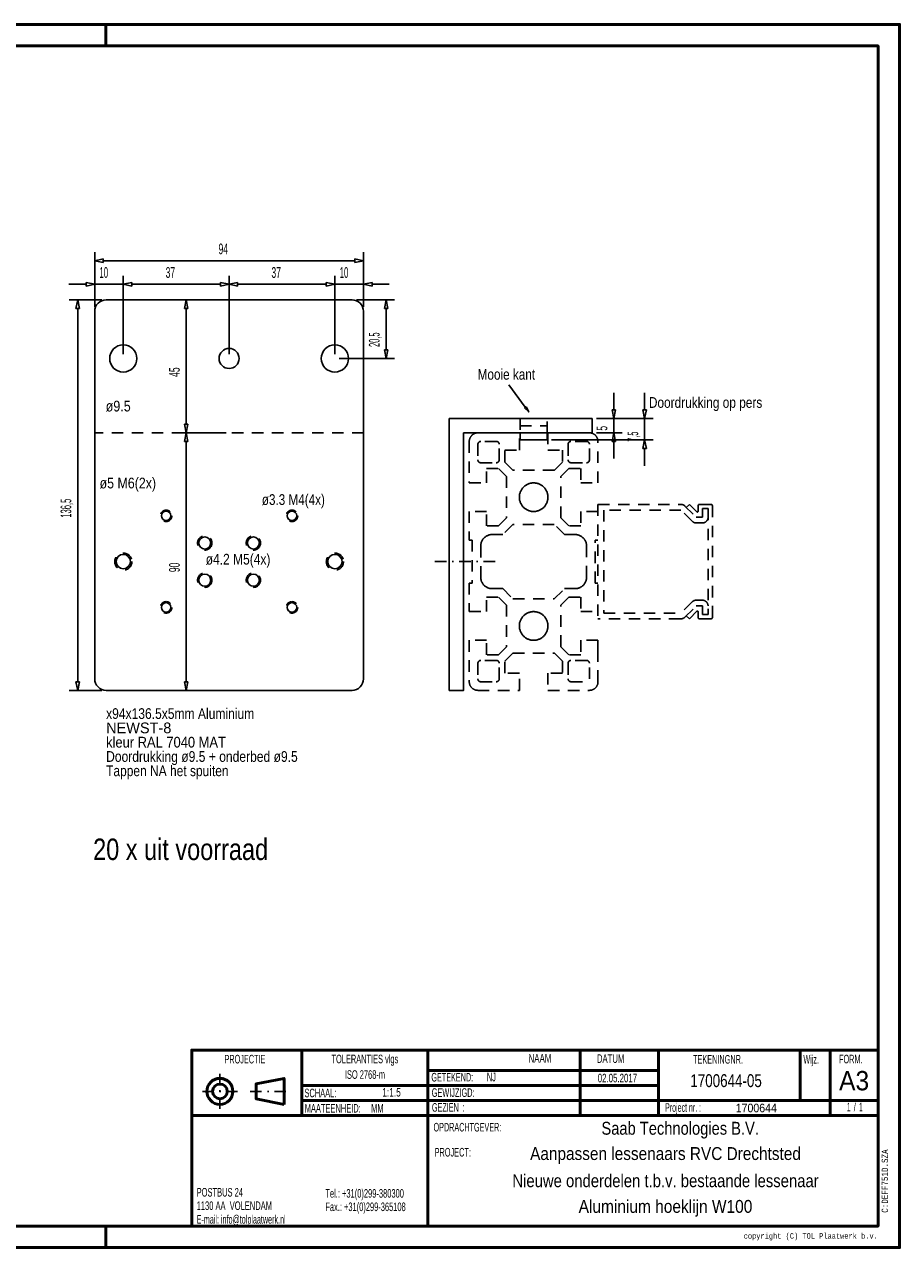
# Model space of a CAD drawing. Extents: x 735 to 1347, y 407 to 835.
# Tile 2 of 2: x 1041 to 1347, y 407 to 835. Entities that reach past the tile are written whole.
import ezdxf
from ezdxf.enums import TextEntityAlignment as Align

# ---------------------------------------------------------------- set-up
doc = ezdxf.new("R2010")
doc.units = 0
doc.header["$MEASUREMENT"] = 0
doc.linetypes.add('DASHDOT', pattern=[8.5, 4, -2, 0.5, -2])
doc.linetypes.add('HIDDEN', pattern=[7, 4, -3])
doc.layers.get('0').update_dxf_attribs({"linetype": 'CONTINUOUS'})
for name, color, linetype in [('DIM49', 4, 'CONTINUOUS'), ('LE_GREEN', 3, 'CONTINUOUS'), ('LE_HIDDEN', 7, 'CONTINUOUS'), ('LE_MIDDLE', 7, 'CONTINUOUS'), ('LE_RED', 1, 'CONTINUOUS'), ('TXT_ALL', 7, 'CONTINUOUS'), ('TXT_DIM49', 2, 'CONTINUOUS')]:
    doc.layers.add(name, color=color, linetype=linetype)
doc.layers.add('LE_ALL', color=7, linetype='CONTINUOUS', lineweight=50)
doc.styles.add('MONOTXT', font='monotxt.shx')

# ---------------------------------------------------------------- blocks, each defined once
blk = doc.blocks.new('_D12', base_point=(1065.45, 734.38))
at = {"layer": 'DIM49', "color": 1}
for p, q in [((1065.45, 755.05), (1065.45, 735.88)), ((1065.45, 752.05), (1068.45, 752.65)), ((1068.45, 752.65), (1068.45, 751.45)), ((1156.45, 751.45), (1156.45, 752.65)), ((1156.45, 752.65), (1159.45, 752.05)), ((1159.45, 755.05), (1159.45, 735.88)), ((1068.45, 751.45), (1065.45, 752.05)), ((1068.45, 752.05), (1156.45, 752.05)), ((1159.45, 752.05), (1156.45, 751.45))]:
    blk.add_line(p, q, dxfattribs=at)
at = {"layer": 'TXT_DIM49', "width": 0.596}
blk.add_text('94', height=3.75, dxfattribs=at).set_placement((1110.42, 754.3), align=Align.CENTER)
blk = doc.blocks.new('_D13', base_point=(1112.45, 691.88))
at = {"layer": 'DIM49', "color": 1}
for p, q in [((1094.45, 738.38), (1111.45, 738.38)), ((1096.85, 735.38), (1097.45, 738.38)), ((1098.05, 735.38), (1096.85, 735.38)), ((1097.45, 738.38), (1098.05, 735.38)), ((1097.45, 694.88), (1097.45, 735.38)), ((1097.45, 691.88), (1096.85, 694.88)), ((1096.85, 694.88), (1098.05, 694.88)), ((1098.05, 694.88), (1097.45, 691.88)), ((1094.45, 691.88), (1111.45, 691.88))]:
    blk.add_line(p, q, dxfattribs=at)
at = {"layer": 'TXT_DIM49', "width": 0.596}
blk.add_text('45', height=3.75, rotation=90, dxfattribs=at).set_placement((1095.2, 713.1), align=Align.CENTER)
blk = doc.blocks.new('_D14', base_point=(1112.45, 601.88))
at = {"layer": 'DIM49', "color": 1}
for p, q in [((1094.45, 691.88), (1111.45, 691.88)), ((1096.85, 688.88), (1097.45, 691.88)), ((1098.05, 688.88), (1096.85, 688.88)), ((1097.45, 691.88), (1098.05, 688.88)), ((1097.45, 604.88), (1097.45, 688.88)), ((1097.45, 601.88), (1096.85, 604.88)), ((1096.85, 604.88), (1098.05, 604.88)), ((1098.05, 604.88), (1097.45, 601.88)), ((1094.45, 601.88), (1111.45, 601.88))]:
    blk.add_line(p, q, dxfattribs=at)
at = {"layer": 'TXT_DIM49', "width": 0.596}
blk.add_text('90', height=3.75, rotation=90, dxfattribs=at).set_placement((1095.2, 644.85), align=Align.CENTER)
blk = doc.blocks.new('_D15', base_point=(1069.45, 601.88))
at = {"layer": 'DIM49', "color": 1}
for p, q in [((1056.52, 738.38), (1067.95, 738.38)), ((1058.92, 735.38), (1059.52, 738.38)), ((1060.12, 735.38), (1058.92, 735.38)), ((1059.52, 738.38), (1060.12, 735.38)), ((1059.52, 604.88), (1059.52, 735.38)), ((1059.52, 601.88), (1058.92, 604.88)), ((1058.92, 604.88), (1060.12, 604.88)), ((1060.12, 604.88), (1059.52, 601.88)), ((1056.52, 601.88), (1067.95, 601.88))]:
    blk.add_line(p, q, dxfattribs=at)
at = {"layer": 'TXT_DIM49', "width": 0.512}
blk.add_text('136,5', height=3.75, rotation=90, dxfattribs=at).set_placement((1057.27, 665.53), align=Align.CENTER)
blk = doc.blocks.new('_D16', base_point=(1065.45, 734.38))
at = {"layer": 'DIM49', "color": 1}
for p, q in [((1065.45, 743.8), (1062.45, 744.4)), ((1062.45, 744.4), (1062.45, 743.2)), ((1065.45, 746.8), (1065.45, 735.88)), ((1075.45, 746.8), (1075.45, 719.38)), ((1078.45, 744.4), (1075.45, 743.8)), ((1078.45, 743.2), (1078.45, 744.4)), ((1062.45, 743.8), (1056.45, 743.8)), ((1062.45, 743.2), (1065.45, 743.8)), ((1065.45, 743.8), (1075.45, 743.8)), ((1075.45, 743.8), (1078.45, 743.2)), ((1078.45, 743.8), (1084.45, 743.8))]:
    blk.add_line(p, q, dxfattribs=at)
at = {"layer": 'TXT_DIM49', "width": 0.537}
blk.add_text('10', height=3.75, rotation=0, dxfattribs=at).set_placement((1068.64, 746.05), align=Align.CENTER)
blk = doc.blocks.new('_D17', base_point=(1075.45, 717.88))
at = {"layer": 'DIM49', "color": 1}
for p, q in [((1075.45, 746.8), (1075.45, 719.38)), ((1075.45, 743.8), (1078.45, 744.4)), ((1078.45, 744.4), (1078.45, 743.2)), ((1109.45, 743.2), (1109.45, 744.4)), ((1109.45, 744.4), (1112.45, 743.8)), ((1112.45, 746.8), (1112.45, 719.38)), ((1078.45, 743.2), (1075.45, 743.8)), ((1078.45, 743.8), (1109.45, 743.8)), ((1112.45, 743.8), (1109.45, 743.2))]:
    blk.add_line(p, q, dxfattribs=at)
at = {"layer": 'TXT_DIM49', "width": 0.596}
blk.add_text('37', height=3.75, dxfattribs=at).set_placement((1091.92, 746.05), align=Align.CENTER)
blk = doc.blocks.new('_D18', base_point=(1112.45, 717.88))
at = {"layer": 'DIM49', "color": 1}
for p, q in [((1112.45, 746.8), (1112.45, 719.38)), ((1112.45, 743.8), (1115.45, 744.4)), ((1115.45, 744.4), (1115.45, 743.2)), ((1146.45, 743.2), (1146.45, 744.4)), ((1146.45, 744.4), (1149.45, 743.8)), ((1149.45, 746.8), (1149.45, 719.38)), ((1115.45, 743.2), (1112.45, 743.8)), ((1115.45, 743.8), (1146.45, 743.8)), ((1149.45, 743.8), (1146.45, 743.2))]:
    blk.add_line(p, q, dxfattribs=at)
at = {"layer": 'TXT_DIM49', "width": 0.596}
blk.add_text('37', height=3.75, dxfattribs=at).set_placement((1128.92, 746.05), align=Align.CENTER)
blk = doc.blocks.new('_D19', base_point=(1149.45, 717.88))
at = {"layer": 'DIM49', "color": 1}
for p, q in [((1149.45, 743.8), (1146.45, 744.4)), ((1146.45, 744.4), (1146.45, 743.2)), ((1149.45, 746.8), (1149.45, 719.38)), ((1159.45, 746.8), (1159.45, 735.88)), ((1162.45, 744.4), (1159.45, 743.8)), ((1162.45, 743.2), (1162.45, 744.4)), ((1146.45, 743.8), (1140.45, 743.8)), ((1146.45, 743.2), (1149.45, 743.8)), ((1149.45, 743.8), (1159.45, 743.8)), ((1159.45, 743.8), (1162.45, 743.2)), ((1162.45, 743.8), (1168.45, 743.8))]:
    blk.add_line(p, q, dxfattribs=at)
at = {"layer": 'TXT_DIM49', "width": 0.537}
blk.add_text('10', height=3.75, rotation=360, dxfattribs=at).set_placement((1152.64, 746.05), align=Align.CENTER)
blk = doc.blocks.new('_D20', base_point=(1223.7, 689.38))
at = {"layer": 'DIM49', "color": 1}
for p, q in [((1257.77, 699.88), (1257.77, 705.88)), ((1260.77, 696.88), (1240.95, 696.88)), ((1258.37, 699.88), (1257.17, 699.88)), ((1257.17, 699.88), (1257.77, 696.88)), ((1257.77, 696.88), (1258.37, 699.88)), ((1257.77, 689.38), (1257.77, 696.88)), ((1260.77, 689.38), (1225.2, 689.38)), ((1257.77, 689.38), (1257.17, 686.38)), ((1258.37, 686.38), (1257.77, 689.38)), ((1257.17, 686.38), (1258.37, 686.38)), ((1257.77, 686.38), (1257.77, 680.38))]:
    blk.add_line(p, q, dxfattribs=at)
at = {"layer": 'TXT_DIM49', "width": 0.495}
blk.add_text('7,5', height=3.75, rotation=90, dxfattribs=at).set_placement((1255.52, 690.55), align=Align.CENTER)
blk = doc.blocks.new('_D21', base_point=(1239.45, 691.88))
at = {"layer": 'DIM49', "color": 1}
for p, q in [((1246.95, 699.88), (1246.95, 705.88)), ((1249.95, 696.88), (1240.95, 696.88)), ((1247.55, 699.88), (1246.35, 699.88)), ((1246.35, 699.88), (1246.95, 696.88)), ((1246.95, 696.88), (1247.55, 699.88)), ((1246.95, 691.88), (1246.95, 696.88)), ((1249.95, 691.88), (1240.95, 691.88)), ((1246.95, 691.88), (1246.35, 688.88)), ((1246.35, 688.88), (1247.55, 688.88)), ((1247.55, 688.88), (1246.95, 691.88)), ((1246.95, 688.88), (1246.95, 682.88))]:
    blk.add_line(p, q, dxfattribs=at)
at = {"layer": 'TXT_DIM49', "width": 0.596}
blk.add_text('5', height=3.75, rotation=90, dxfattribs=at).set_placement((1244.7, 693.46), align=Align.CENTER)
blk = doc.blocks.new('_D22', base_point=(1149.45, 717.88))
at = {"layer": 'DIM49', "color": 1}
for p, q in [((1170.34, 738.38), (1156.95, 738.38)), ((1166.74, 735.38), (1167.34, 738.38)), ((1167.94, 735.38), (1166.74, 735.38)), ((1167.34, 738.38), (1167.94, 735.38)), ((1167.34, 720.88), (1167.34, 735.38)), ((1167.34, 717.88), (1166.74, 720.88)), ((1166.74, 720.88), (1167.94, 720.88)), ((1167.94, 720.88), (1167.34, 717.88)), ((1170.34, 717.88), (1150.95, 717.88))]:
    blk.add_line(p, q, dxfattribs=at)
at = {"layer": 'TXT_DIM49', "width": 0.52}
blk.add_text('20,5', height=3.75, rotation=90, dxfattribs=at).set_placement((1165.09, 724.43), align=Align.CENTER)

msp = doc.modelspace()

# ---------------------------------------------------------------- linework, layer by layer
for points in [[(1239.45, 696.88), (1189.45, 696.88), (1189.45, 601.88), (1194.45, 601.88), (1194.45, 691.88), (1214.2, 691.88), (1223.7, 691.88), (1239.45, 691.88), (1239.45, 696.88)], [(1214.2, 691.88), (1214.2, 689.38), (1223.7, 689.38), (1223.7, 691.88)]]:
    msp.add_lwpolyline(points)
at = {"layer": 'LE_ALL', "color": 1}
for p, q in [((1069.4, 827.12), (1069.4, 834.62)), ((1262.58, 469.03), (1181.97, 469.03)), ((1262.58, 458.53), (1137.91, 458.53)), ((1069.4, 414.62), (1069.4, 407.12))]:
    msp.add_line(p, q, dxfattribs=at)
at = {"layer": 'LE_ALL', "color": 10}
for p, q in [((1137.91, 476.12), (1137.91, 453.28)), ((1181.97, 476.12), (1181.97, 414.62)), ((1235.27, 476.12), (1235.27, 453.28)), ((1262.58, 476.12), (1262.58, 453.28)), ((1312.12, 476.12), (1312.12, 458.53)), ((1322.62, 476.12), (1322.62, 453.28)), ((1339.4, 453.28), (1099.4, 453.28))]:
    msp.add_line(p, q, dxfattribs=at)
for points in [[(734.9, 407.12), (1346.9, 407.12), (1346.9, 834.62), (734.9, 834.62), (734.9, 407.12)], [(742.4, 414.62), (1339.4, 414.62), (1339.4, 827.12), (742.4, 827.12), (742.4, 414.62)], [(1339.4, 476.12), (1099.4, 476.12), (1099.4, 414.62)], [(1131.68, 457.17), (1121.88, 459.14), (1121.88, 464.29), (1131.68, 466.26), (1131.68, 457.17)], [(1339.4, 458.53), (1262.58, 458.53)]]:
    msp.add_lwpolyline(points, dxfattribs=at)
at = {"layer": 'LE_ALL', "color": 1}
msp.add_lwpolyline([(1262.58, 463.78), (1181.97, 463.78), (1137.91, 463.78)], dxfattribs=at)
at = {"layer": 'LE_ALL', "color": 10}
for radius in [4.55, 2.57]:
    msp.add_circle((1109.24, 461.71), radius, dxfattribs=at)
at = {"layer": 'LE_GREEN'}
msp.add_lwpolyline([(1155.45, 738.38), (1069.45, 738.38, 0.414214), (1065.45, 734.38), (1065.45, 605.88, 0.414214), (1069.45, 601.88), (1155.45, 601.88, 0.414214), (1159.45, 605.88), (1159.45, 734.38, 0.414214), (1155.45, 738.38)], format="xyb", dxfattribs=at)
for centre, radius in [((1112.45, 717.88), 3.5), ((1090.45, 662.88), 1.65), ((1134.45, 662.88), 1.65), ((1103.95, 653.38), 2.1), ((1120.95, 653.38), 2.1), ((1075.45, 646.88), 2.5), ((1149.45, 646.88), 2.5), ((1103.95, 640.38), 2.1), ((1120.95, 640.38), 2.1), ((1090.45, 630.88), 1.65), ((1134.45, 630.88), 1.65)]:
    msp.add_circle(centre, radius, dxfattribs=at)
at = {"layer": 'LE_HIDDEN', "color": 1, "linetype": 'HIDDEN'}
for p, q in [((1223.7, 691.88), (1223.7, 696.88)), ((1214.2, 694.38), (1223.7, 694.38)), ((1159.45, 691.88), (1065.45, 691.88)), ((1241.45, 674.38), (1241.45, 679.38)), ((1241.45, 677.38), (1241.45, 675.93)), ((1241.45, 666.88), (1241.45, 626.88)), ((1270.25, 626.88), (1241.45, 626.88))]:
    msp.add_line(p, q, dxfattribs=at)
for points in [[(1214.2, 696.88), (1214.2, 691.88)], [(1199.45, 691.88), (1199.32, 691.88), (1199.18, 691.87), (1199.05, 691.85), (1198.92, 691.83), (1198.79, 691.81), (1198.65, 691.77), (1198.53, 691.74), (1198.4, 691.69), (1198.27, 691.64), (1198.15, 691.58), (1198.03, 691.52), (1197.91, 691.46), (1197.8, 691.39), (1197.69, 691.31), (1197.58, 691.23), (1197.48, 691.14), (1197.38, 691.05), (1197.28, 690.96), (1197.19, 690.86), (1197.11, 690.75), (1197.03, 690.65), (1196.95, 690.53), (1196.88, 690.42), (1196.81, 690.3), (1196.75, 690.18), (1196.69, 690.06), (1196.64, 689.94), (1196.6, 689.81), (1196.56, 689.68), (1196.53, 689.55), (1196.5, 689.42), (1196.48, 689.28), (1196.46, 689.15), (1196.46, 689.02), (1196.45, 688.88), (1196.45, 674.38), (1202.45, 674.38), (1202.45, 679.43), (1206.65, 679.43), (1209.45, 676.63), (1209.45, 662.13), (1206.65, 659.33), (1202.45, 659.33), (1202.45, 664.38), (1196.45, 664.38), (1196.45, 654.38), (1197.45, 654.38), (1197.45, 639.38), (1196.45, 639.38), (1196.45, 629.38), (1202.45, 629.38), (1202.45, 634.43), (1206.65, 634.43), (1209.45, 631.63), (1209.45, 617.13), (1206.65, 614.33), (1202.45, 614.33), (1202.45, 619.38), (1196.45, 619.38), (1196.45, 604.88), (1196.46, 604.75), (1196.46, 604.61), (1196.48, 604.48), (1196.5, 604.35), (1196.53, 604.21), (1196.56, 604.08), (1196.6, 603.95), (1196.64, 603.83), (1196.69, 603.7), (1196.75, 603.58), (1196.81, 603.46), (1196.88, 603.34), (1196.95, 603.23), (1197.03, 603.12), (1197.11, 603.01), (1197.19, 602.91), (1197.28, 602.81), (1197.38, 602.71), (1197.48, 602.62), (1197.58, 602.54), (1197.69, 602.45), (1197.8, 602.38), (1197.91, 602.31), (1198.03, 602.24), (1198.15, 602.18), (1198.27, 602.12), (1198.4, 602.07), (1198.53, 602.03), (1198.65, 601.99), (1198.79, 601.96), (1198.92, 601.93), (1199.05, 601.91), (1199.18, 601.89), (1199.32, 601.89), (1199.45, 601.88), (1213.95, 601.88), (1213.95, 607.88), (1208.9, 607.88), (1208.9, 612.08), (1211.7, 614.88), (1226.2, 614.88), (1229, 612.08), (1229, 607.88), (1223.95, 607.88), (1223.95, 601.88), (1238.45, 601.88), (1238.59, 601.89), (1238.72, 601.89), (1238.86, 601.91), (1238.99, 601.93), (1239.12, 601.96), (1239.25, 601.99), (1239.38, 602.03), (1239.51, 602.07), (1239.63, 602.12), (1239.75, 602.18), (1239.87, 602.24), (1239.99, 602.31), (1240.11, 602.38), (1240.22, 602.45), (1240.32, 602.54), (1240.43, 602.62), (1240.53, 602.71), (1240.62, 602.81), (1240.71, 602.91), (1240.8, 603.01), (1240.88, 603.12), (1240.96, 603.23), (1241.03, 603.34), (1241.09, 603.46), (1241.16, 603.58), (1241.21, 603.7), (1241.26, 603.83), (1241.31, 603.95), (1241.34, 604.08), (1241.38, 604.21), (1241.4, 604.35), (1241.43, 604.48), (1241.44, 604.61), (1241.45, 604.75), (1241.45, 604.88), (1241.45, 619.38), (1235.45, 619.38), (1235.45, 614.33), (1231.25, 614.33), (1228.45, 617.13), (1228.45, 631.63), (1231.25, 634.43), (1235.45, 634.43), (1235.45, 629.38), (1241.45, 629.38)], [(1239.03, 691.88), (1223.95, 691.88), (1223.95, 685.88), (1229, 685.88), (1229, 681.68), (1226.2, 678.88), (1211.7, 678.88), (1208.9, 681.68), (1208.9, 685.88), (1213.95, 685.88), (1213.95, 691.88), (1199.36, 691.88)], [(1205.9, 681.43), (1205.95, 681.43), (1205.99, 681.44), (1206.04, 681.44), (1206.08, 681.45), (1206.13, 681.46), (1206.17, 681.47), (1206.21, 681.48), (1206.25, 681.5), (1206.3, 681.51), (1206.34, 681.53), (1206.38, 681.55), (1206.42, 681.57), (1206.45, 681.6), (1206.49, 681.62), (1206.53, 681.65), (1206.56, 681.68), (1206.59, 681.71), (1206.63, 681.74), (1206.66, 681.77), (1206.68, 681.81), (1206.71, 681.84), (1206.74, 681.88), (1206.76, 681.92), (1206.78, 681.96), (1206.8, 682), (1206.82, 682.04), (1206.84, 682.08), (1206.85, 682.12), (1206.87, 682.17), (1206.88, 682.21), (1206.89, 682.25), (1206.89, 682.3), (1206.9, 682.34), (1206.9, 682.39), (1206.9, 682.43), (1206.9, 687.88), (1206.9, 687.93), (1206.9, 687.97), (1206.89, 688.02), (1206.89, 688.06), (1206.88, 688.1), (1206.87, 688.15), (1206.85, 688.19), (1206.84, 688.23), (1206.82, 688.28), (1206.8, 688.32), (1206.78, 688.36), (1206.76, 688.39), (1206.74, 688.43), (1206.71, 688.47), (1206.68, 688.51), (1206.66, 688.54), (1206.63, 688.57), (1206.59, 688.6), (1206.56, 688.64), (1206.53, 688.66), (1206.49, 688.69), (1206.45, 688.72), (1206.42, 688.74), (1206.38, 688.76), (1206.34, 688.78), (1206.3, 688.8), (1206.25, 688.82), (1206.21, 688.83), (1206.17, 688.85), (1206.13, 688.86), (1206.08, 688.87), (1206.04, 688.87), (1205.99, 688.88), (1205.95, 688.88), (1205.9, 688.88), (1200.45, 688.88), (1200.41, 688.88), (1200.36, 688.88), (1200.32, 688.87), (1200.27, 688.87), (1200.23, 688.86), (1200.19, 688.85), (1200.14, 688.83), (1200.1, 688.82), (1200.06, 688.8), (1200.02, 688.78), (1199.98, 688.76), (1199.94, 688.74), (1199.9, 688.72), (1199.87, 688.69), (1199.83, 688.66), (1199.79, 688.64), (1199.76, 688.6), (1199.73, 688.57), (1199.7, 688.54), (1199.67, 688.51), (1199.64, 688.47), (1199.62, 688.43), (1199.59, 688.39), (1199.57, 688.36), (1199.55, 688.32), (1199.53, 688.28), (1199.52, 688.23), (1199.5, 688.19), (1199.49, 688.15), (1199.48, 688.1), (1199.47, 688.06), (1199.46, 688.02), (1199.46, 687.97), (1199.45, 687.93), (1199.45, 687.88), (1199.45, 682.43), (1199.45, 682.39), (1199.46, 682.34), (1199.46, 682.3), (1199.47, 682.25), (1199.48, 682.21), (1199.49, 682.17), (1199.5, 682.12), (1199.52, 682.08), (1199.53, 682.04), (1199.55, 682), (1199.57, 681.96), (1199.59, 681.92), (1199.62, 681.88), (1199.64, 681.84), (1199.67, 681.81), (1199.7, 681.77), (1199.73, 681.74), (1199.76, 681.71), (1199.79, 681.68), (1199.83, 681.65), (1199.87, 681.62), (1199.9, 681.6), (1199.94, 681.57), (1199.98, 681.55), (1200.02, 681.53), (1200.06, 681.51), (1200.1, 681.5), (1200.14, 681.48), (1200.19, 681.47), (1200.23, 681.46), (1200.27, 681.45), (1200.32, 681.44), (1200.36, 681.44), (1200.41, 681.43), (1200.45, 681.43), (1205.9, 681.43)], [(1241.45, 664.38), (1235.45, 664.38), (1235.45, 659.33), (1231.25, 659.33), (1228.45, 662.13), (1228.45, 676.63), (1231.25, 679.43), (1235.45, 679.43), (1235.45, 674.38), (1241.45, 674.38), (1241.45, 688.88), (1241.45, 689.02), (1241.44, 689.15), (1241.43, 689.28), (1241.4, 689.42), (1241.38, 689.55), (1241.34, 689.68), (1241.31, 689.81), (1241.26, 689.94), (1241.21, 690.06), (1241.16, 690.18), (1241.09, 690.3), (1241.03, 690.42), (1240.96, 690.53), (1240.88, 690.65), (1240.8, 690.75), (1240.71, 690.86), (1240.62, 690.96), (1240.53, 691.05), (1240.43, 691.14), (1240.32, 691.23), (1240.22, 691.31), (1240.11, 691.39), (1239.99, 691.46), (1239.87, 691.52), (1239.75, 691.58), (1239.63, 691.64), (1239.51, 691.69), (1239.38, 691.74), (1239.25, 691.77), (1239.12, 691.81), (1238.99, 691.83), (1238.86, 691.85), (1238.72, 691.87), (1238.59, 691.88), (1238.45, 691.88)], [(1237.45, 681.43), (1237.5, 681.43), (1237.54, 681.44), (1237.59, 681.44), (1237.63, 681.45), (1237.68, 681.46), (1237.72, 681.47), (1237.76, 681.48), (1237.8, 681.5), (1237.85, 681.51), (1237.89, 681.53), (1237.93, 681.55), (1237.97, 681.57), (1238, 681.6), (1238.04, 681.62), (1238.08, 681.65), (1238.11, 681.68), (1238.14, 681.71), (1238.18, 681.74), (1238.21, 681.77), (1238.23, 681.81), (1238.26, 681.84), (1238.29, 681.88), (1238.31, 681.92), (1238.33, 681.96), (1238.35, 682), (1238.37, 682.04), (1238.39, 682.08), (1238.4, 682.12), (1238.42, 682.17), (1238.43, 682.21), (1238.44, 682.25), (1238.44, 682.3), (1238.45, 682.34), (1238.45, 682.39), (1238.45, 682.43), (1238.45, 687.88), (1238.45, 687.93), (1238.45, 687.97), (1238.44, 688.02), (1238.44, 688.06), (1238.43, 688.1), (1238.42, 688.15), (1238.4, 688.19), (1238.39, 688.23), (1238.37, 688.28), (1238.35, 688.32), (1238.33, 688.36), (1238.31, 688.39), (1238.29, 688.43), (1238.26, 688.47), (1238.23, 688.51), (1238.21, 688.54), (1238.18, 688.57), (1238.14, 688.6), (1238.11, 688.64), (1238.08, 688.66), (1238.04, 688.69), (1238, 688.72), (1237.97, 688.74), (1237.93, 688.76), (1237.89, 688.78), (1237.85, 688.8), (1237.8, 688.82), (1237.76, 688.83), (1237.72, 688.85), (1237.68, 688.86), (1237.63, 688.87), (1237.59, 688.87), (1237.54, 688.88), (1237.5, 688.88), (1237.45, 688.88), (1232, 688.88), (1231.96, 688.88), (1231.91, 688.88), (1231.87, 688.87), (1231.82, 688.87), (1231.78, 688.86), (1231.74, 688.85), (1231.69, 688.83), (1231.65, 688.82), (1231.61, 688.8), (1231.57, 688.78), (1231.53, 688.76), (1231.49, 688.74), (1231.45, 688.72), (1231.42, 688.69), (1231.38, 688.66), (1231.34, 688.64), (1231.31, 688.6), (1231.28, 688.57), (1231.25, 688.54), (1231.22, 688.51), (1231.19, 688.47), (1231.17, 688.43), (1231.14, 688.39), (1231.12, 688.36), (1231.1, 688.32), (1231.08, 688.28), (1231.07, 688.23), (1231.05, 688.19), (1231.04, 688.15), (1231.03, 688.1), (1231.02, 688.06), (1231.01, 688.02), (1231.01, 687.97), (1231, 687.93), (1231, 687.88), (1231, 682.43), (1231, 682.39), (1231.01, 682.34), (1231.01, 682.3), (1231.02, 682.25), (1231.03, 682.21), (1231.04, 682.17), (1231.05, 682.12), (1231.07, 682.08), (1231.08, 682.04), (1231.1, 682), (1231.12, 681.96), (1231.14, 681.92), (1231.17, 681.88), (1231.19, 681.84), (1231.22, 681.81), (1231.25, 681.77), (1231.28, 681.74), (1231.31, 681.71), (1231.34, 681.68), (1231.38, 681.65), (1231.42, 681.62), (1231.45, 681.6), (1231.49, 681.57), (1231.53, 681.55), (1231.57, 681.53), (1231.61, 681.51), (1231.65, 681.5), (1231.69, 681.48), (1231.74, 681.47), (1231.78, 681.46), (1231.82, 681.45), (1231.87, 681.44), (1231.91, 681.44), (1231.96, 681.43), (1232, 681.43), (1237.45, 681.43)], [(1218.95, 674.38), (1218.72, 674.38), (1218.48, 674.36), (1218.25, 674.33), (1218.02, 674.29), (1217.79, 674.25), (1217.56, 674.19), (1217.34, 674.12), (1217.12, 674.03), (1216.9, 673.94), (1216.69, 673.84), (1216.49, 673.73), (1216.29, 673.61), (1216.09, 673.48), (1215.9, 673.34), (1215.72, 673.2), (1215.54, 673.04), (1215.38, 672.88), (1215.22, 672.7), (1215.06, 672.53), (1214.92, 672.34), (1214.79, 672.15), (1214.66, 671.95), (1214.55, 671.75), (1214.44, 671.54), (1214.34, 671.32), (1214.26, 671.1), (1214.18, 670.88), (1214.12, 670.66), (1214.06, 670.43), (1214.02, 670.2), (1213.99, 669.97), (1213.97, 669.73), (1213.95, 669.5), (1213.95, 669.26), (1213.97, 669.03), (1213.99, 668.8), (1214.02, 668.57), (1214.06, 668.33), (1214.12, 668.11), (1214.18, 667.88), (1214.26, 667.66), (1214.34, 667.44), (1214.44, 667.23), (1214.55, 667.02), (1214.66, 666.81), (1214.79, 666.62), (1214.92, 666.42), (1215.06, 666.24), (1215.22, 666.06), (1215.38, 665.89), (1215.54, 665.72), (1215.72, 665.57), (1215.9, 665.42), (1216.09, 665.28), (1216.29, 665.15), (1216.49, 665.03), (1216.69, 664.92), (1216.9, 664.82), (1217.12, 664.73), (1217.34, 664.65), (1217.56, 664.58), (1217.79, 664.52), (1218.02, 664.47), (1218.25, 664.43), (1218.48, 664.4), (1218.72, 664.39), (1219.19, 664.39), (1219.42, 664.4), (1219.65, 664.43), (1219.89, 664.47), (1220.11, 664.52), (1220.34, 664.58), (1220.56, 664.65), (1220.78, 664.73), (1221, 664.82), (1221.21, 664.92), (1221.42, 665.03), (1221.62, 665.15), (1221.82, 665.28), (1222, 665.42), (1222.19, 665.57), (1222.36, 665.72), (1222.53, 665.89), (1222.69, 666.06), (1222.84, 666.24), (1222.98, 666.42), (1223.12, 666.62), (1223.24, 666.81), (1223.36, 667.02), (1223.46, 667.23), (1223.56, 667.44), (1223.65, 667.66), (1223.72, 667.88), (1223.79, 668.11), (1223.84, 668.33), (1223.89, 668.57), (1223.92, 668.8), (1223.94, 669.03), (1223.95, 669.26), (1223.95, 669.5), (1223.94, 669.73), (1223.92, 669.97), (1223.89, 670.2), (1223.84, 670.43), (1223.79, 670.66), (1223.72, 670.88), (1223.65, 671.1), (1223.56, 671.32), (1223.46, 671.54), (1223.36, 671.75), (1223.24, 671.95), (1223.12, 672.15), (1222.98, 672.34), (1222.84, 672.53), (1222.69, 672.7), (1222.53, 672.88), (1222.36, 673.04), (1222.19, 673.2), (1222, 673.34), (1221.82, 673.48), (1221.62, 673.61), (1221.42, 673.73), (1221.21, 673.84), (1221, 673.94), (1220.78, 674.03), (1220.56, 674.12), (1220.34, 674.19), (1220.11, 674.25), (1219.89, 674.29), (1219.65, 674.33), (1219.42, 674.36), (1219.19, 674.38), (1218.95, 674.38)], [(1208.18, 656.33), (1204.45, 656.33), (1204.27, 656.33), (1204.09, 656.32), (1203.92, 656.3), (1203.74, 656.27), (1203.56, 656.23), (1203.39, 656.19), (1203.22, 656.14), (1203.05, 656.08), (1202.88, 656.01), (1202.72, 655.94), (1202.56, 655.85), (1202.4, 655.77), (1202.25, 655.67), (1202.1, 655.57), (1201.96, 655.46), (1201.82, 655.34), (1201.69, 655.22), (1201.56, 655.1), (1201.44, 654.96), (1201.33, 654.83), (1201.22, 654.68), (1201.11, 654.54), (1201.02, 654.38), (1200.93, 654.23), (1200.85, 654.07), (1200.77, 653.9), (1200.71, 653.74), (1200.65, 653.57), (1200.6, 653.4), (1200.55, 653.22), (1200.52, 653.05), (1200.49, 652.87), (1200.47, 652.69), (1200.46, 652.51), (1200.45, 652.33), (1200.45, 641.43), (1200.46, 641.25), (1200.47, 641.07), (1200.49, 640.9), (1200.52, 640.72), (1200.55, 640.54), (1200.6, 640.37), (1200.65, 640.2), (1200.71, 640.03), (1200.77, 639.86), (1200.85, 639.7), (1200.93, 639.54), (1201.02, 639.38), (1201.11, 639.23), (1201.22, 639.08), (1201.33, 638.94), (1201.44, 638.8), (1201.56, 638.67), (1201.69, 638.54), (1201.82, 638.42), (1201.96, 638.3), (1202.1, 638.2), (1202.25, 638.09), (1202.4, 638), (1202.56, 637.91), (1202.72, 637.83), (1202.88, 637.75), (1203.05, 637.69), (1203.22, 637.63), (1203.39, 637.58), (1203.56, 637.53), (1203.74, 637.5), (1203.92, 637.47), (1204.09, 637.45), (1204.27, 637.44), (1204.45, 637.43), (1208.18, 637.43), (1211.73, 633.88), (1226.18, 633.88), (1229.73, 637.43), (1233.45, 637.43), (1233.63, 637.44), (1233.81, 637.45), (1233.99, 637.47), (1234.17, 637.5), (1234.34, 637.53), (1234.52, 637.58), (1234.69, 637.63), (1234.86, 637.69), (1235.02, 637.75), (1235.19, 637.83), (1235.35, 637.91), (1235.5, 638), (1235.66, 638.09), (1235.8, 638.2), (1235.95, 638.3), (1236.08, 638.42), (1236.22, 638.54), (1236.34, 638.67), (1236.47, 638.8), (1236.58, 638.94), (1236.69, 639.08), (1236.79, 639.23), (1236.89, 639.38), (1236.98, 639.54), (1237.06, 639.7), (1237.13, 639.86), (1237.2, 640.03), (1237.26, 640.2), (1237.31, 640.37), (1237.35, 640.54), (1237.39, 640.72), (1237.42, 640.9), (1237.44, 641.07), (1237.45, 641.25), (1237.45, 641.43), (1237.45, 652.33), (1237.45, 652.51), (1237.44, 652.69), (1237.42, 652.87), (1237.39, 653.05), (1237.35, 653.22), (1237.31, 653.4), (1237.26, 653.57), (1237.2, 653.74), (1237.13, 653.9), (1237.06, 654.07), (1236.98, 654.23), (1236.89, 654.38), (1236.79, 654.54), (1236.69, 654.68), (1236.58, 654.83), (1236.47, 654.96), (1236.34, 655.1), (1236.22, 655.22), (1236.08, 655.34), (1235.95, 655.46), (1235.8, 655.57), (1235.66, 655.67), (1235.5, 655.77), (1235.35, 655.85), (1235.19, 655.94), (1235.02, 656.01), (1234.86, 656.08), (1234.69, 656.14), (1234.52, 656.19), (1234.34, 656.23), (1234.17, 656.27), (1233.99, 656.3), (1233.81, 656.32), (1233.63, 656.33), (1233.45, 656.33), (1229.73, 656.33), (1226.18, 659.88), (1211.73, 659.88), (1208.18, 656.33)], [(1241.45, 639.38), (1240.45, 639.38), (1240.45, 654.38), (1241.45, 654.38)], [(1218.95, 629.38), (1218.72, 629.38), (1218.48, 629.36), (1218.25, 629.33), (1218.02, 629.29), (1217.79, 629.25), (1217.56, 629.19), (1217.34, 629.12), (1217.12, 629.03), (1216.9, 628.94), (1216.69, 628.84), (1216.49, 628.73), (1216.29, 628.61), (1216.09, 628.48), (1215.9, 628.34), (1215.72, 628.2), (1215.54, 628.04), (1215.38, 627.88), (1215.22, 627.7), (1215.06, 627.53), (1214.92, 627.34), (1214.79, 627.15), (1214.66, 626.95), (1214.55, 626.75), (1214.44, 626.54), (1214.34, 626.32), (1214.26, 626.1), (1214.18, 625.88), (1214.12, 625.66), (1214.06, 625.43), (1214.02, 625.2), (1213.99, 624.97), (1213.97, 624.73), (1213.95, 624.5), (1213.95, 624.26), (1213.97, 624.03), (1213.99, 623.8), (1214.02, 623.57), (1214.06, 623.33), (1214.12, 623.11), (1214.18, 622.88), (1214.26, 622.66), (1214.34, 622.44), (1214.44, 622.23), (1214.55, 622.02), (1214.66, 621.81), (1214.79, 621.62), (1214.92, 621.42), (1215.06, 621.24), (1215.22, 621.06), (1215.38, 620.89), (1215.54, 620.72), (1215.72, 620.57), (1215.9, 620.42), (1216.09, 620.28), (1216.29, 620.15), (1216.49, 620.03), (1216.69, 619.92), (1216.9, 619.82), (1217.12, 619.73), (1217.34, 619.65), (1217.56, 619.58), (1217.79, 619.52), (1218.02, 619.47), (1218.25, 619.43), (1218.48, 619.4), (1218.72, 619.39), (1218.95, 619.38), (1219.19, 619.39), (1219.42, 619.4), (1219.65, 619.43), (1219.89, 619.47), (1220.11, 619.52), (1220.34, 619.58), (1220.56, 619.65), (1220.78, 619.73), (1221, 619.82), (1221.21, 619.92), (1221.42, 620.03), (1221.62, 620.15), (1221.82, 620.28), (1222, 620.42), (1222.19, 620.57), (1222.36, 620.72), (1222.53, 620.89), (1222.69, 621.06), (1222.84, 621.24), (1222.98, 621.42), (1223.12, 621.62), (1223.24, 621.81), (1223.36, 622.02), (1223.46, 622.23), (1223.56, 622.44), (1223.65, 622.66), (1223.72, 622.88), (1223.79, 623.11), (1223.84, 623.33), (1223.89, 623.57), (1223.92, 623.8), (1223.94, 624.03), (1223.95, 624.26), (1223.95, 624.5), (1223.94, 624.73), (1223.92, 624.97), (1223.89, 625.2), (1223.84, 625.43), (1223.79, 625.66), (1223.72, 625.88), (1223.65, 626.1), (1223.56, 626.32), (1223.46, 626.54), (1223.36, 626.75), (1223.24, 626.95), (1223.12, 627.15), (1222.98, 627.34), (1222.84, 627.53), (1222.69, 627.7), (1222.53, 627.88), (1222.36, 628.04), (1222.19, 628.2), (1222, 628.34), (1221.82, 628.48), (1221.62, 628.61), (1221.42, 628.73), (1221.21, 628.84), (1221, 628.94), (1220.78, 629.03), (1220.56, 629.12), (1220.34, 629.19), (1220.11, 629.25), (1219.89, 629.29), (1219.65, 629.33), (1219.42, 629.36), (1219.19, 629.38), (1218.95, 629.38)], [(1241.45, 614.38), (1241.45, 619.38), (1241.45, 616.38)], [(1200.45, 612.33), (1200.41, 612.33), (1200.36, 612.33), (1200.32, 612.32), (1200.27, 612.32), (1200.23, 612.31), (1200.19, 612.3), (1200.14, 612.28), (1200.1, 612.27), (1200.06, 612.25), (1200.02, 612.23), (1199.98, 612.21), (1199.94, 612.19), (1199.9, 612.17), (1199.87, 612.14), (1199.83, 612.11), (1199.79, 612.09), (1199.76, 612.05), (1199.73, 612.02), (1199.7, 611.99), (1199.67, 611.96), (1199.64, 611.92), (1199.62, 611.88), (1199.59, 611.84), (1199.57, 611.81), (1199.55, 611.77), (1199.53, 611.73), (1199.52, 611.68), (1199.5, 611.64), (1199.49, 611.6), (1199.48, 611.55), (1199.47, 611.51), (1199.46, 611.47), (1199.46, 611.42), (1199.45, 611.38), (1199.45, 611.33), (1199.45, 605.88), (1199.45, 605.84), (1199.46, 605.79), (1199.46, 605.75), (1199.47, 605.7), (1199.48, 605.66), (1199.49, 605.62), (1199.5, 605.57), (1199.52, 605.53), (1199.53, 605.49), (1199.55, 605.45), (1199.57, 605.41), (1199.59, 605.37), (1199.62, 605.33), (1199.64, 605.29), (1199.67, 605.26), (1199.7, 605.22), (1199.73, 605.19), (1199.76, 605.16), (1199.79, 605.13), (1199.83, 605.1), (1199.87, 605.07), (1199.9, 605.05), (1199.94, 605.02), (1199.98, 605), (1200.02, 604.98), (1200.06, 604.96), (1200.1, 604.95), (1200.14, 604.93), (1200.19, 604.92), (1200.23, 604.91), (1200.27, 604.9), (1200.32, 604.89), (1200.36, 604.89), (1200.41, 604.88), (1200.45, 604.88), (1205.9, 604.88), (1205.95, 604.88), (1205.99, 604.89), (1206.04, 604.89), (1206.08, 604.9), (1206.13, 604.91), (1206.17, 604.92), (1206.21, 604.93), (1206.25, 604.95), (1206.3, 604.96), (1206.34, 604.98), (1206.38, 605), (1206.42, 605.02), (1206.45, 605.05), (1206.49, 605.07), (1206.53, 605.1), (1206.56, 605.13), (1206.59, 605.16), (1206.63, 605.19), (1206.66, 605.22), (1206.68, 605.26), (1206.71, 605.29), (1206.74, 605.33), (1206.76, 605.37), (1206.78, 605.41), (1206.8, 605.45), (1206.82, 605.49), (1206.84, 605.53), (1206.85, 605.57), (1206.87, 605.62), (1206.88, 605.66), (1206.89, 605.7), (1206.89, 605.75), (1206.9, 605.79), (1206.9, 605.84), (1206.9, 605.88), (1206.9, 611.33), (1206.9, 611.38), (1206.9, 611.42), (1206.89, 611.47), (1206.89, 611.51), (1206.88, 611.55), (1206.87, 611.6), (1206.85, 611.64), (1206.84, 611.68), (1206.82, 611.73), (1206.8, 611.77), (1206.78, 611.81), (1206.76, 611.84), (1206.74, 611.88), (1206.71, 611.92), (1206.68, 611.96), (1206.66, 611.99), (1206.63, 612.02), (1206.59, 612.05), (1206.56, 612.09), (1206.53, 612.11), (1206.49, 612.14), (1206.45, 612.17), (1206.42, 612.19), (1206.38, 612.21), (1206.34, 612.23), (1206.3, 612.25), (1206.25, 612.27), (1206.21, 612.28), (1206.17, 612.3), (1206.13, 612.31), (1206.08, 612.32), (1206.04, 612.32), (1205.99, 612.33), (1205.95, 612.33), (1205.9, 612.33), (1200.45, 612.33)], [(1238.45, 605.88), (1238.45, 611.33), (1238.45, 611.38), (1238.45, 611.42), (1238.44, 611.47), (1238.44, 611.51), (1238.43, 611.55), (1238.42, 611.6), (1238.4, 611.64), (1238.39, 611.68), (1238.37, 611.73), (1238.35, 611.77), (1238.33, 611.81), (1238.31, 611.84), (1238.29, 611.88), (1238.26, 611.92), (1238.23, 611.96), (1238.21, 611.99), (1238.18, 612.02), (1238.14, 612.05), (1238.11, 612.09), (1238.08, 612.11), (1238.04, 612.14), (1238, 612.17), (1237.97, 612.19), (1237.93, 612.21), (1237.89, 612.23), (1237.85, 612.25), (1237.8, 612.27), (1237.76, 612.28), (1237.72, 612.3), (1237.68, 612.31), (1237.63, 612.32), (1237.59, 612.32), (1237.54, 612.33), (1237.5, 612.33), (1237.45, 612.33), (1232, 612.33), (1231.96, 612.33), (1231.91, 612.33), (1231.87, 612.32), (1231.82, 612.32), (1231.78, 612.31), (1231.74, 612.3), (1231.69, 612.28), (1231.65, 612.27), (1231.61, 612.25), (1231.57, 612.23), (1231.53, 612.21), (1231.49, 612.19), (1231.45, 612.17), (1231.42, 612.14), (1231.38, 612.11), (1231.34, 612.09), (1231.31, 612.05), (1231.28, 612.02), (1231.25, 611.99), (1231.22, 611.96), (1231.19, 611.92), (1231.17, 611.88), (1231.14, 611.84), (1231.12, 611.81), (1231.1, 611.77), (1231.08, 611.73), (1231.07, 611.68), (1231.05, 611.64), (1231.04, 611.6), (1231.03, 611.55), (1231.02, 611.51), (1231.01, 611.47), (1231.01, 611.42), (1231, 611.38), (1231, 611.33), (1231, 605.88), (1231, 605.84), (1231.01, 605.79), (1231.01, 605.75), (1231.02, 605.7), (1231.03, 605.66), (1231.04, 605.62), (1231.05, 605.57), (1231.07, 605.53), (1231.08, 605.49), (1231.1, 605.45), (1231.12, 605.41), (1231.14, 605.37), (1231.17, 605.33), (1231.19, 605.29), (1231.22, 605.26), (1231.25, 605.22), (1231.28, 605.19), (1231.31, 605.16), (1231.34, 605.13), (1231.38, 605.1), (1231.42, 605.07), (1231.45, 605.05), (1231.49, 605.02), (1231.53, 605), (1231.57, 604.98), (1231.61, 604.96), (1231.65, 604.95), (1231.69, 604.93), (1231.74, 604.92), (1231.78, 604.91), (1231.82, 604.9), (1231.87, 604.89), (1231.91, 604.89), (1231.96, 604.88), (1232, 604.88), (1237.45, 604.88)]]:
    msp.add_lwpolyline(points, dxfattribs=at)
for points in [[(1241.45, 666.88), (1270.45, 666.88, -0.198912), (1271.87, 666.3), (1275.78, 662.38), (1277.95, 662.38), (1277.95, 665.38), (1279.95, 665.38), (1279.95, 628.38)], [(1279.95, 662.38, -0.414214), (1277.95, 660.38), (1275.78, 660.38, -0.198912), (1274.37, 660.97), (1270.45, 664.88), (1243.45, 664.88), (1243.45, 628.88), (1270.25, 628.88)], [(1272.34, 665.82), (1273.4, 666.88), (1276.03, 664.26, 0.668179), (1276.45, 664.44), (1276.45, 666.38, -0.414214), (1276.95, 666.88), (1280.95, 666.88, -0.414214), (1281.45, 666.38), (1281.45, 627.38)], [(1279.95, 631.38, 0.414214), (1277.95, 633.38), (1275.78, 633.38, 0.198912), (1274.37, 632.8), (1270.45, 628.88)], [(1270.45, 626.88, 0.198912), (1271.87, 627.47), (1275.78, 631.38), (1277.95, 631.38), (1277.95, 628.38), (1279.95, 628.38)], [(1272.34, 627.94), (1273.4, 626.88), (1276.03, 629.51, -0.668179), (1276.45, 629.33), (1276.45, 627.38, 0.414214), (1276.95, 626.88), (1280.95, 626.88, 0.414214), (1281.45, 627.38)]]:
    msp.add_lwpolyline(points, format="xyb", dxfattribs=at)
for centre, radius in [((1090.45, 662.88), 2), ((1134.45, 662.88), 2), ((1103.95, 653.38), 2.5), ((1120.95, 653.38), 2.5), ((1075.45, 646.88), 3), ((1149.45, 646.88), 3), ((1103.95, 640.38), 2.5), ((1120.95, 640.38), 2.5), ((1090.45, 630.88), 2), ((1134.45, 630.88), 2)]:
    msp.add_circle(centre, radius, dxfattribs=at)
at = {"layer": 'LE_MIDDLE', "color": 1, "linetype": 'DASHDOT'}
for p, q in [((1205.45, 646.88), (1184.45, 646.88)), ((1109.24, 455.58), (1109.24, 467.85)), ((1103.1, 461.71), (1115.37, 461.71)), ((1119.83, 461.71), (1133.74, 461.71))]:
    msp.add_line(p, q, dxfattribs=at)
at = {"layer": 'LE_RED'}
msp.add_line((1216.04, 700.81), (1210.33, 708.71), dxfattribs=at)
msp.add_lwpolyline([(1216.34, 700.99), (1217.21, 699.19), (1215.77, 700.58), (1216.34, 700.99)], dxfattribs=at)
for centre in [(1075.45, 717.88), (1149.45, 717.88)]:
    msp.add_circle(centre, 4.75, dxfattribs=at)

# ---------------------------------------------------------------- block references
at = {"layer": 'DIM49'}
for name, p in [('_D12', (1065.45, 734.38)), ('_D16', (1065.45, 734.38)), ('_D17', (1075.45, 717.88)), ('_D18', (1112.45, 717.88)), ('_D19', (1149.45, 717.88)), ('_D15', (1069.45, 601.88)), ('_D13', (1112.45, 691.88)), ('_D22', (1149.45, 717.88)), ('_D20', (1223.7, 689.38)), ('_D21', (1239.45, 691.88)), ('_D14', (1112.45, 601.88))]:
    msp.add_blockref(name, p, dxfattribs=at)

# ---------------------------------------------------------------- texts
at = {"layer": 'TXT_ALL', "color": 4}
for s, height, width, p in [('Mooie kant', 3.75, 0.82, (1199.36, 710.45)), ('ø9.5', 3.75, 0.873, (1069.3, 699.35)), ('Doordrukking op pers', 3.75, 0.827, (1259.25, 700.62)), ('ø5 M6(2x)', 3.75, 0.865, (1067.16, 672.46)), ('ø3.3 M4(4x)', 3.75, 0.816, (1123.9, 666.68)), ('ø4.2 M5(4x)', 3.75, 0.837, (1104.28, 645.84)), ('x94x136.5x5mm Aluminium', 3.75, 0.841, (1069.45, 591.88)), ('NEWST-8', 3.75, 1.011, (1069.45, 586.88)), ('kleur RAL 7040 MAT', 3.75, 0.9, (1069.45, 581.88)), ('Doordrukking ø9.5 + onderbed ø9.5', 3.75, 0.842, (1069.45, 576.88)), ('Tappen NA het spuiten', 3.75, 0.835, (1069.45, 571.88)), ('20 x uit voorraad', 7.5, 0.819, (1064.91, 542.57))]:
    msp.add_text(s, height=height, dxfattribs=dict(at, width=width)).set_placement(p)
at = {"layer": 'TXT_ALL', "color": 6}
for s, width, p in [('PROJECTIE', 0.557, (1118, 471.47)), ('TOLERANTIES vlgs', 0.566, (1159.94, 471.53)), ('ISO 2768-m', 0.597, (1159.96, 466.09))]:
    msp.add_text(s, height=3, dxfattribs=dict(at, width=width)).set_placement(p, align=Align.CENTER)
for s, width, p in [('NAAM', 0.691, (1217.16, 471.77)), ('DATUM', 0.675, (1241.06, 471.67)), ('Wijz.', 0.5, (1313.27, 471.41)), ('FORM.', 0.584, (1325.75, 471.5)), ('TEKENINGNR.', 0.558, (1274.68, 471.41)), ('GETEKEND:', 0.58, (1183.19, 465.16)), ('SCHAAL:', 0.569, (1138.81, 459.65)), ('GEWIJZIGD:', 0.536, (1183.3, 459.79)), ('GEZIEN  :', 0.526, (1183.38, 454.6)), ('Project nr. :', 0.49, (1264.93, 454.56)), ('MAATEENHEID:     MM', 0.599, (1138.9, 454.3)), ('OPDRACHTGEVER:', 0.609, (1183.94, 447.69)), ('PROJECT:', 0.562, (1184.31, 438.94))]:
    msp.add_text(s, height=3, dxfattribs=dict(at, width=width)).set_placement(p)
at = {"layer": 'TXT_ALL', "color": 5}
for s, width, p in [('NJ', 0.566, (1202.59, 465.22)), ('1:1.5', 0.728, (1166.02, 459.9)), ('1700644', 0.92, (1289.62, 454.4)), ('1', 0.449, (1332.75, 454.72))]:
    msp.add_text(s, height=3, dxfattribs=dict(at, width=width)).set_placement(p)
for s, height, width, p in [('02.05.2017', 3, 0.687, (1248.25, 464.87)), ('1700644-05', 4.5, 0.778, (1286.24, 463.2)), ('/', 3, 0.654, (1331.25, 454.72)), ('Saab Technologies B.V.', 4.5, 0.853, (1270.19, 446.56)), ('Aanpassen lessenaars RVC Drechtsted', 4.5, 0.893, (1265.06, 437.72)), ('Nieuwe onderdelen t.b.v. bestaande lessenaar', 4.5, 0.863, (1265.06, 428.22)), ('Aluminium hoeklijn W100', 4.5, 0.899, (1265.06, 419.25))]:
    msp.add_text(s, height=height, dxfattribs=dict(at, width=width)).set_placement(p, align=Align.CENTER)
at = {"layer": 'TXT_ALL', "color": 5, "width": 0.953}
msp.add_text('A3', height=6.75, dxfattribs=at).set_placement((1331.01, 468.82), align=Align.TOP_CENTER)
at = {"layer": 'TXT_ALL', "color": 5, "width": 0.449}
msp.add_text('1', height=3, dxfattribs=at).set_placement((1329.75, 454.72), align=Align.RIGHT)
at = {"layer": 'TXT_ALL', "color": 1, "style": 'MONOTXT', "width": 0.812}
msp.add_text('C:DEFF751D.SZA', height=2.25, rotation=90.0002, dxfattribs=at).set_placement((1342.87, 419.28))
at = {"layer": 'TXT_ALL', "color": 6}
for s, width, p in [('POSTBUS 24', 0.634, (1101.11, 426.44)), ('Tel.: +31(0)299-380300', 0.523, (1146.11, 426.05)), ('1130 AA  VOLENDAM', 0.604, (1101.11, 421.75)), ('Fax.: +31(0)299-365108', 0.521, (1146.11, 421.36)), ('E-mail: info@tolplaatwerk.nl', 0.5, (1101.11, 416.97))]:
    msp.add_text(s, height=3, dxfattribs=dict(at, width=width)).set_placement(p, align=Align.MIDDLE_LEFT)
at = {"layer": 'TXT_ALL', "color": 6, "style": 'MONOTXT', "width": 0.75}
msp.add_text('copyright (C) TOL Plaatwerk b.v.', height=1.95, dxfattribs=at).set_placement((1339.31, 412.16), align=Align.TOP_RIGHT)

doc.saveas('drawing.dxf')
